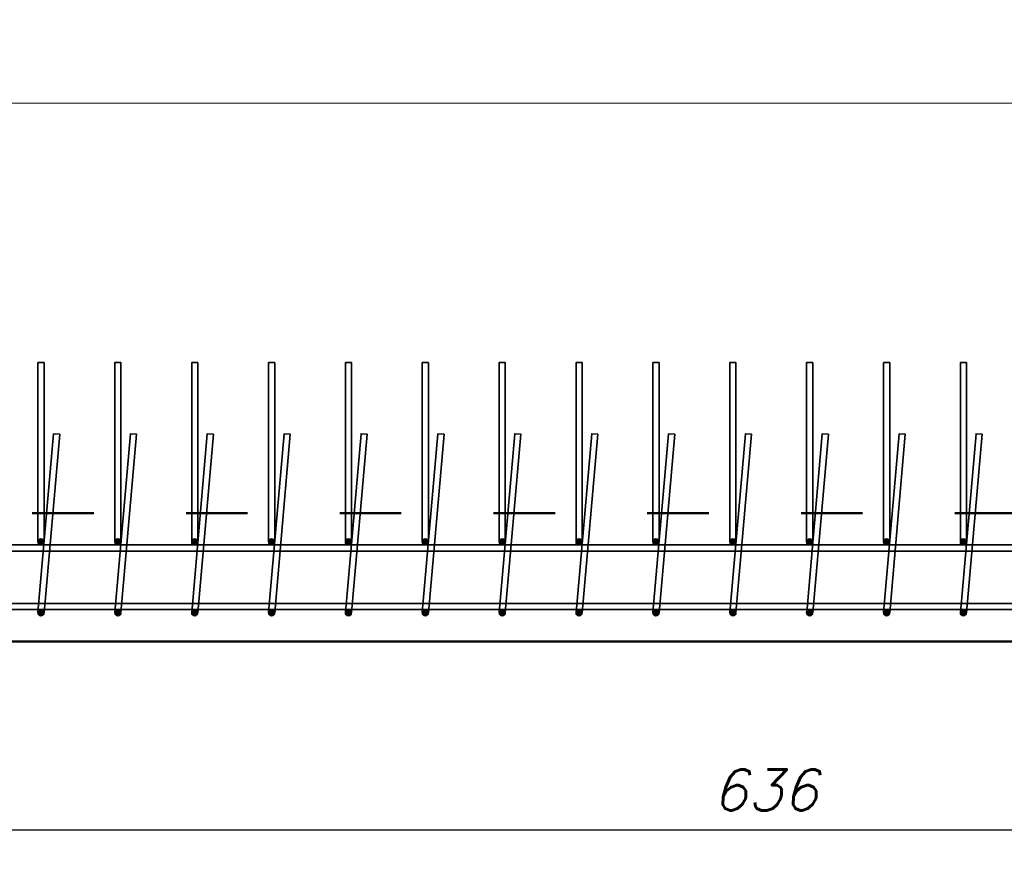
# Model space of a CAD drawing. Header units: millimetres. Extents: x 1814 to 94182, y 11562 to 49454.
# Tile 6 of 143: x 11381 to 11573, y 12368 to 12531. Entities that reach past the tile are written whole.
import ezdxf

# ---------------------------------------------------------------- set-up
doc = ezdxf.new("R2010")
doc.units = ezdxf.units.MM
doc.linetypes.add('ACAD_ISO03W100', pattern=[30, 12, -18])
doc.layers.add('podkład', color=252, linetype='Continuous', lineweight=9, plot=False)
for name, color, linetype, lineweight in [('widok 0.35', 22, 'Continuous', 35), ('wymiar', 135, 'Continuous', 9), ('ściany', 7, 'Continuous', 50)]:
    doc.layers.add(name, color=color, linetype=linetype, lineweight=lineweight)
doc.styles.add('WYMIARY', font='simplex.shx', dxfattribs={"oblique": 15})
doc.dimstyles.new('1-50', dxfattribs={"dimscale": 50, "dimtxt": 0.16, "dimasz": 0.2, "dimexe": 0.1, "dimexo": 0.1, "dimgap": 0.075, "dimtad": 1, "dimdec": 1, "dimrnd": 0.1, "dimzin": 9, "dimtxsty": 'WYMIARY', "dimblk": 'ARCHTICK', "dimcen": 0.2, "dimdle": 0.15, "dimadec": 1, "dimazin": 1, "dimtfac": 1, "dimtdec": 1, "dimtix": 1, "dimtmove": 2, "dimatfit": 3, "dimldrblk": 'ARCHTICK', "dimfxl": 0, "dimarcsym": 0})

# ---------------------------------------------------------------- blocks, each defined once
blk = doc.blocks.new('_ARCHTICK')
at = {"color": 0, "linetype": 'ByBlock', "lineweight": -2}
blk.add_solid([(0.398, 0.309), (0.309, 0.398), (-0.309, -0.398), (-0.398, -0.309)], dxfattribs=at)
blk = doc.blocks.new('*D3307')
at = {"layer": 'Defpoints', "color": 0}
for p in [(11208.4, 12410.09), (11844.4, 12410.09), (11844.4, 12373.34)]:
    blk.add_point(p, dxfattribs=at)
at = {"layer": 'wymiar', "color": 0, "lineweight": -2}
for p, q in [((11208.4, 12378.34), (11208.4, 12368.34)), ((11844.4, 12378.34), (11844.4, 12368.34)), ((11200.9, 12373.34), (11851.9, 12373.34))]:
    blk.add_line(p, q, dxfattribs=at)
at = {"layer": 'wymiar', "color": 0, "lineweight": -2, "xscale": 10, "yscale": 10, "zscale": 10, "rotation": 180}
blk.add_blockref('_ARCHTICK', (11208.4, 12373.34), dxfattribs=at)
at = {"layer": 'wymiar', "color": 0, "lineweight": -2, "xscale": 10, "yscale": 10, "zscale": 10}
blk.add_blockref('_ARCHTICK', (11844.4, 12373.34), dxfattribs=at)
at = {"layer": 'wymiar', "color": 0, "insert": (11526.4, 12381.09), "char_height": 8, "attachment_point": 5, "style": 'WYMIARY'}
blk.add_mtext('636', dxfattribs=at)
blk = doc.blocks.new('A$C411abe58')
blk.add_line((484.13067, 15.68009), (5523.51837, 15.68009))

msp = doc.modelspace()

# ---------------------------------------------------------------- hatches: boundary and pattern name
at = {"layer": 'widok 0.35'}
h = msp.add_hatch(color=256, dxfattribs=at)
h.dxf.hatch_style = 1
h.paths.add_polyline_path([(11384.5, 12429.492, 1), (11385.7, 12429.492, 1)])
h = msp.add_hatch(color=256, dxfattribs=at)
h.dxf.hatch_style = 1
h.paths.add_polyline_path([(11399.5, 12429.492, 1), (11400.7, 12429.492, 1)])
h = msp.add_hatch(color=256, dxfattribs=at)
h.dxf.hatch_style = 1
h.paths.add_polyline_path([(11414.5, 12429.492, 1), (11415.7, 12429.492, 1)])
h = msp.add_hatch(color=256, dxfattribs=at)
h.dxf.hatch_style = 1
h.paths.add_polyline_path([(11429.5, 12429.492, 1), (11430.7, 12429.492, 1)])
h = msp.add_hatch(color=256, dxfattribs=at)
h.dxf.hatch_style = 1
h.paths.add_polyline_path([(11444.5, 12429.492, 1), (11445.7, 12429.492, 1)])
h = msp.add_hatch(color=256, dxfattribs=at)
h.dxf.hatch_style = 1
h.paths.add_polyline_path([(11459.5, 12429.492, 1), (11460.7, 12429.492, 1)])
h = msp.add_hatch(color=256, dxfattribs=at)
h.dxf.hatch_style = 1
h.paths.add_polyline_path([(11474.5, 12429.492, 1), (11475.7, 12429.492, 1)])
h = msp.add_hatch(color=256, dxfattribs=at)
h.dxf.hatch_style = 1
h.paths.add_polyline_path([(11489.5, 12429.492, 1), (11490.7, 12429.492, 1)])
h = msp.add_hatch(color=256, dxfattribs=at)
h.dxf.hatch_style = 1
h.paths.add_polyline_path([(11504.5, 12429.492, 1), (11505.7, 12429.492, 1)])
h = msp.add_hatch(color=256, dxfattribs=at)
h.dxf.hatch_style = 1
h.paths.add_polyline_path([(11519.5, 12429.492, 1), (11520.7, 12429.492, 1)])
h = msp.add_hatch(color=256, dxfattribs=at)
h.dxf.hatch_style = 1
h.paths.add_polyline_path([(11534.5, 12429.492, 1), (11535.7, 12429.492, 1)])
h = msp.add_hatch(color=256, dxfattribs=at)
h.dxf.hatch_style = 1
h.paths.add_polyline_path([(11549.5, 12429.492, 1), (11550.7, 12429.492, 1)])
h = msp.add_hatch(color=256, dxfattribs=at)
h.dxf.hatch_style = 1
h.paths.add_polyline_path([(11564.5, 12429.492, 1), (11565.7, 12429.492, 1)])
h = msp.add_hatch(color=256, dxfattribs=at)
h.dxf.hatch_style = 1
h.paths.add_polyline_path([(11384.5, 12415.692, 1), (11385.7, 12415.692, 1)])
h = msp.add_hatch(color=256, dxfattribs=at)
h.dxf.hatch_style = 1
h.paths.add_polyline_path([(11399.5, 12415.692, 1), (11400.7, 12415.692, 1)])
h = msp.add_hatch(color=256, dxfattribs=at)
h.dxf.hatch_style = 1
h.paths.add_polyline_path([(11414.5, 12415.692, 1), (11415.7, 12415.692, 1)])
h = msp.add_hatch(color=256, dxfattribs=at)
h.dxf.hatch_style = 1
h.paths.add_polyline_path([(11429.5, 12415.692, 1), (11430.7, 12415.692, 1)])
h = msp.add_hatch(color=256, dxfattribs=at)
h.dxf.hatch_style = 1
h.paths.add_polyline_path([(11444.5, 12415.692, 1), (11445.7, 12415.692, 1)])
h = msp.add_hatch(color=256, dxfattribs=at)
h.dxf.hatch_style = 1
h.paths.add_polyline_path([(11459.5, 12415.692, 1), (11460.7, 12415.692, 1)])
h = msp.add_hatch(color=256, dxfattribs=at)
h.dxf.hatch_style = 1
h.paths.add_polyline_path([(11474.5, 12415.692, 1), (11475.7, 12415.692, 1)])
h = msp.add_hatch(color=256, dxfattribs=at)
h.dxf.hatch_style = 1
h.paths.add_polyline_path([(11489.5, 12415.692, 1), (11490.7, 12415.692, 1)])
h = msp.add_hatch(color=256, dxfattribs=at)
h.dxf.hatch_style = 1
h.paths.add_polyline_path([(11504.5, 12415.692, 1), (11505.7, 12415.692, 1)])
h = msp.add_hatch(color=256, dxfattribs=at)
h.dxf.hatch_style = 1
h.paths.add_polyline_path([(11519.5, 12415.692, 1), (11520.7, 12415.692, 1)])
h = msp.add_hatch(color=256, dxfattribs=at)
h.dxf.hatch_style = 1
h.paths.add_polyline_path([(11534.5, 12415.692, 1), (11535.7, 12415.692, 1)])
h = msp.add_hatch(color=256, dxfattribs=at)
h.dxf.hatch_style = 1
h.paths.add_polyline_path([(11549.5, 12415.692, 1), (11550.7, 12415.692, 1)])
h = msp.add_hatch(color=256, dxfattribs=at)
h.dxf.hatch_style = 1
h.paths.add_polyline_path([(11564.5, 12415.692, 1), (11565.7, 12415.692, 1)])

# ---------------------------------------------------------------- linework, layer by layer
for points in [[(11385.7, 12429.492), (11384.5, 12429.492), (11384.5, 12464.492), (11385.7, 12464.492)], [(11400.7, 12429.492), (11399.5, 12429.492), (11399.5, 12464.492), (11400.7, 12464.492)], [(11415.7, 12429.492), (11414.5, 12429.492), (11414.5, 12464.492), (11415.7, 12464.492)], [(11430.7, 12429.492), (11429.5, 12429.492), (11429.5, 12464.492), (11430.7, 12464.492)], [(11445.7, 12429.492), (11444.5, 12429.492), (11444.5, 12464.492), (11445.7, 12464.492)], [(11460.7, 12429.492), (11459.5, 12429.492), (11459.5, 12464.492), (11460.7, 12464.492)], [(11475.7, 12429.492), (11474.5, 12429.492), (11474.5, 12464.492), (11475.7, 12464.492)], [(11490.7, 12429.492), (11489.5, 12429.492), (11489.5, 12464.492), (11490.7, 12464.492)], [(11505.7, 12429.492), (11504.5, 12429.492), (11504.5, 12464.492), (11505.7, 12464.492)], [(11520.7, 12429.492), (11519.5, 12429.492), (11519.5, 12464.492), (11520.7, 12464.492)], [(11535.7, 12429.492), (11534.5, 12429.492), (11534.5, 12464.492), (11535.7, 12464.492)], [(11550.7, 12429.492), (11549.5, 12429.492), (11549.5, 12464.492), (11550.7, 12464.492)], [(11565.7, 12429.492), (11564.5, 12429.492), (11564.5, 12464.492), (11565.7, 12464.492)], [(11385.698, 12415.639), (11384.502, 12415.744), (11387.553, 12450.611), (11388.748, 12450.506)], [(11400.698, 12415.639), (11399.502, 12415.744), (11402.553, 12450.611), (11403.748, 12450.506)], [(11415.698, 12415.639), (11414.502, 12415.744), (11417.553, 12450.611), (11418.748, 12450.506)], [(11430.698, 12415.639), (11429.502, 12415.744), (11432.553, 12450.611), (11433.748, 12450.506)], [(11445.698, 12415.639), (11444.502, 12415.744), (11447.553, 12450.611), (11448.748, 12450.506)], [(11460.698, 12415.639), (11459.502, 12415.744), (11462.553, 12450.611), (11463.748, 12450.506)], [(11475.698, 12415.639), (11474.502, 12415.744), (11477.553, 12450.611), (11478.748, 12450.506)], [(11490.698, 12415.639), (11489.502, 12415.744), (11492.553, 12450.611), (11493.748, 12450.506)], [(11505.698, 12415.639), (11504.502, 12415.744), (11507.553, 12450.611), (11508.748, 12450.506)], [(11520.698, 12415.639), (11519.502, 12415.744), (11522.553, 12450.611), (11523.748, 12450.506)], [(11535.698, 12415.639), (11534.502, 12415.744), (11537.553, 12450.611), (11538.748, 12450.506)], [(11550.698, 12415.639), (11549.502, 12415.744), (11552.553, 12450.611), (11553.748, 12450.506)], [(11565.698, 12415.639), (11564.502, 12415.744), (11567.553, 12450.611), (11568.748, 12450.506)], [(11838.2, 12428.892), (11838.2, 12427.692), (11214.6, 12427.692), (11214.6, 12428.892)], [(11838.2, 12417.492), (11838.2, 12416.292), (11214.6, 12416.292), (11214.6, 12417.492)]]:
    msp.add_lwpolyline(points, close=True, dxfattribs=at)
for centre in [(11385.1, 12429.492), (11400.1, 12429.492), (11415.1, 12429.492), (11430.1, 12429.492), (11445.1, 12429.492), (11460.1, 12429.492), (11475.1, 12429.492), (11490.1, 12429.492), (11505.1, 12429.492), (11520.1, 12429.492), (11535.1, 12429.492), (11550.1, 12429.492), (11565.1, 12429.492), (11385.1, 12415.692), (11400.1, 12415.692), (11415.1, 12415.692), (11430.1, 12415.692), (11445.1, 12415.692), (11460.1, 12415.692), (11475.1, 12415.692), (11490.1, 12415.692), (11505.1, 12415.692), (11520.1, 12415.692), (11535.1, 12415.692), (11550.1, 12415.692), (11565.1, 12415.692)]:
    msp.add_circle(centre, 0.6, dxfattribs=at)
at = {"layer": 'ściany'}
msp.add_lwpolyline([(11844.4, 12410.092), (11844.4, 12725.092), (11208.4, 12725.092), (11208.4, 12410.092)], close=True, dxfattribs=at)
at = {"layer": 'ściany', "linetype": 'ACAD_ISO03W100'}
msp.add_lwpolyline([(11819.4, 12435.092), (11819.4, 12700.092), (11233.4, 12700.092), (11233.4, 12435.092)], close=True, dxfattribs=at)

# ---------------------------------------------------------------- block references
at = {"layer": 'podkład', "xscale": 0.1, "yscale": 0.1, "zscale": 0.1}
msp.add_blockref('A$C411abe58', (11227.002, 12513.524), dxfattribs=at)

# ---------------------------------------------------------------- dimensions: what is measured, and where the dimension line sits
at = {"layer": 'wymiar'}
dim = msp.add_linear_dim(base=(11844.4, 12373.339), p1=(11208.4, 12410.092), p2=(11844.4, 12410.092), dimstyle='1-50', dxfattribs=at)
dim.commit()
dim.dimension.update_dxf_attribs({"geometry": '*D3307', "text_midpoint": (11526.4, 12381.089)})

doc.saveas('drawing.dxf')
